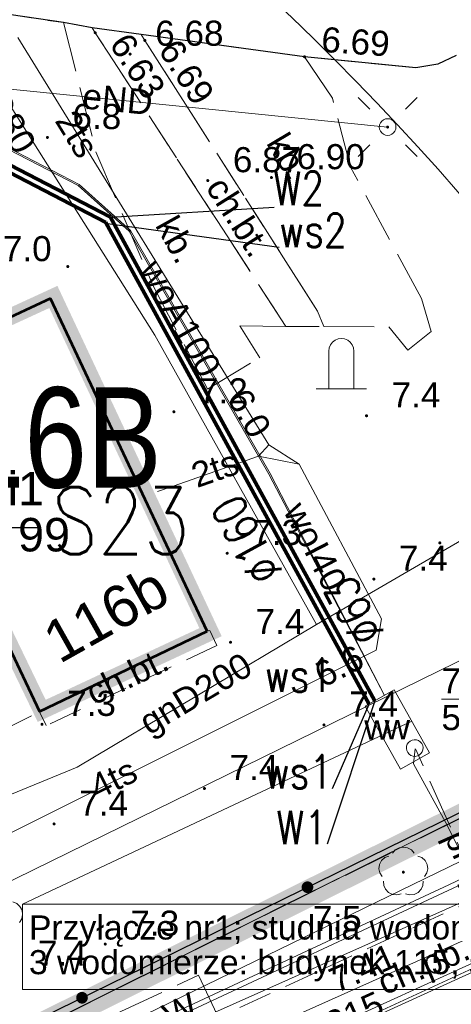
# Model space of a CAD drawing. Extents: x 5474185 to 5474933, y 5916077 to 5916824.
# Tile 193 of 256: x 5474725 to 5474737, y 5916262 to 5916291. Entities that reach past the tile are written whole.
import ezdxf
from ezdxf.enums import TextEntityAlignment as Align

# ---------------------------------------------------------------- set-up
doc = ezdxf.new("R2010")
doc.units = 0
for name, pattern in [('DASHDOT', [1, 0.5, -0.25, 0, -0.25]), ('PRZER1-1', [1, 0.5, -0.5]), ('PRZER2-1', [1.5, 1, -0.5]), ('PRZER3-1', [2, 1.5, -0.5]), ('PRZER3-2', [2.5, 1.5, -1])]:
    doc.linetypes.add(name, pattern=pattern)
for name, color, linetype in [('1-GRAN', 5, 'DASHDOT'), ('I-SCIANA', 12, 'CONTINUOUS'), ('ks_Linie_odn', 2, 'CONTINUOUS'), ('ks_Opis_PZ_1', 2, 'CONTINUOUS'), ('w_Opis_PZ_2', 7, 'CONTINUOUS')]:
    doc.layers.add(name, color=color, linetype=linetype)
for name, color, linetype, lineweight in [('GEPADR_O', 253, 'CONTINUOUS', 18), ('GESBZO', 253, 'CONTINUOUS', 50), ('GESBZO_O', 253, 'CONTINUOUS', 50), ('GESDZI', 253, 'CONTINUOUS', 18), ('GESJOB', 253, 'CONTINUOUS', 35), ('GESUZY', 253, 'CONTINUOUS', 18), ('GSLKOG', 253, 'CONTINUOUS', 35), ('GSLKRW', 253, 'CONTINUOUS', 25), ('GSPOPM', 253, 'CONTINUOUS', 18), ('GSPRDL', 253, 'CONTINUOUS', 18), ('GSPWPN', 253, 'CONTINUOUS', 13), ('GSPWPN_O', 253, 'CONTINUOUS', 13), ('GSPWPS', 253, 'CONTINUOUS', 13), ('GSPWPS_O', 253, 'CONTINUOUS', 13), ('GSSKOA', 253, 'CONTINUOUS', 18), ('GSSKOD', 253, 'CONTINUOUS', 18), ('GSSKOD_O', 253, 'CONTINUOUS', 18), ('GSSOTW', 253, 'CONTINUOUS', 18), ('GSSOTW_O', 253, 'CONTINUOUS', 18), ('GULEPR', 254, 'CONTINUOUS', 18), ('GULEPR_O', 254, 'CONTINUOUS', 18), ('GULGPR', 254, 'CONTINUOUS', 18), ('GULGPR_O', 254, 'CONTINUOUS', 18), ('GULSPR', 254, 'CONTINUOUS', 18), ('GULTPR', 254, 'CONTINUOUS', 18), ('GULTPR_O', 254, 'CONTINUOUS', 18), ('GULWPR', 7, 'CONTINUOUS', 18), ('GULWPR_O', 254, 'CONTINUOUS', 18), ('GUPELA', 254, 'CONTINUOUS', 18), ('GUPISN', 253, 'CONTINUOUS', 18), ('GUPIWZ', 253, 'CONTINUOUS', 18), ('GUPIWZ_O', 253, 'CONTINUOUS', 18), ('GUPPRZ_O', 40, 'CONTINUOUS', 18), ('GUSIKP', 253, 'CONTINUOUS', 18), ('GUSIKP_O', 253, 'CONTINUOUS', 18), ('is  woda szklarnia', 5, 'CONTINUOUS', 18), ('IS HP zasięg', 251, 'CONTINUOUS', 20), ('IS opis', 7, 'CONTINUOUS', 20), ('IS w', 4, 'CONTINUOUS', 60)]:
    doc.layers.add(name, color=color, linetype=linetype, lineweight=lineweight)
doc.styles.add('Arial', font='arial.ttf')
doc.styles.add('GENERATED_STYLE_1', font='arial.ttf')
doc.styles.get("Standard").update_dxf_attribs({"font": 'simplex.shx'})
doc.styles.add('STYLE3', font='arial.ttf', dxfattribs={"width": 0.8})

msp = doc.modelspace()

# ---------------------------------------------------------------- hatches: boundary and pattern name
at = {"layer": 'GSLKOG'}
for points in [[(5474733.165617, 5916265.025725), (5474733.120826, 5916265.034715), (5474733.079889, 5916265.054994), (5474733.045595, 5916265.085176), (5474733.020281, 5916265.123205), (5474733.005672, 5916265.16649), (5474733.002765, 5916265.212082), (5474733.011755, 5916265.256873), (5474733.032034, 5916265.29781), (5474733.062216, 5916265.332104), (5474733.100245, 5916265.357418), (5474733.14353, 5916265.372026), (5474733.189122, 5916265.374934), (5474733.233913, 5916265.365943), (5474733.27485, 5916265.345665), (5474733.309144, 5916265.315483), (5474733.334458, 5916265.277454), (5474733.349066, 5916265.234169), (5474733.351974, 5916265.188577), (5474733.342983, 5916265.143786), (5474733.322705, 5916265.102849), (5474733.292523, 5916265.068555), (5474733.254494, 5916265.043241), (5474733.211209, 5916265.028632)], [(5474733.165617, 5916265.025725), (5474733.120826, 5916265.034715), (5474733.079889, 5916265.054994), (5474733.045595, 5916265.085176), (5474733.020281, 5916265.123205), (5474733.005672, 5916265.16649), (5474733.002765, 5916265.212082), (5474733.011755, 5916265.256873), (5474733.032034, 5916265.29781), (5474733.062216, 5916265.332104), (5474733.100245, 5916265.357418), (5474733.14353, 5916265.372026), (5474733.189122, 5916265.374934), (5474733.233913, 5916265.365943), (5474733.27485, 5916265.345665), (5474733.309144, 5916265.315483), (5474733.334458, 5916265.277454), (5474733.349066, 5916265.234169), (5474733.351974, 5916265.188577), (5474733.342983, 5916265.143786), (5474733.322705, 5916265.102849), (5474733.292523, 5916265.068555), (5474733.254494, 5916265.043241), (5474733.211209, 5916265.028632)], [(5474726.433247, 5916261.720395), (5474726.388457, 5916261.729386), (5474726.34752, 5916261.749664), (5474726.313225, 5916261.779846), (5474726.287911, 5916261.817876), (5474726.273303, 5916261.861161), (5474726.270395, 5916261.906753), (5474726.279386, 5916261.951543), (5474726.299664, 5916261.99248), (5474726.329846, 5916262.026775), (5474726.367876, 5916262.052089), (5474726.411161, 5916262.066697), (5474726.456753, 5916262.069605), (5474726.501543, 5916262.060614), (5474726.54248, 5916262.040336), (5474726.576775, 5916262.010154), (5474726.602089, 5916261.972124), (5474726.616697, 5916261.928839), (5474726.619605, 5916261.883247), (5474726.610614, 5916261.838457), (5474726.590336, 5916261.79752), (5474726.560154, 5916261.763225), (5474726.522124, 5916261.737911), (5474726.478839, 5916261.723303)], [(5474726.433247, 5916261.720395), (5474726.388457, 5916261.729386), (5474726.34752, 5916261.749664), (5474726.313225, 5916261.779846), (5474726.287911, 5916261.817876), (5474726.273303, 5916261.861161), (5474726.270395, 5916261.906753), (5474726.279386, 5916261.951543), (5474726.299664, 5916261.99248), (5474726.329846, 5916262.026775), (5474726.367876, 5916262.052089), (5474726.411161, 5916262.066697), (5474726.456753, 5916262.069605), (5474726.501543, 5916262.060614), (5474726.54248, 5916262.040336), (5474726.576775, 5916262.010154), (5474726.602089, 5916261.972124), (5474726.616697, 5916261.928839), (5474726.619605, 5916261.883247), (5474726.610614, 5916261.838457), (5474726.590336, 5916261.79752), (5474726.560154, 5916261.763225), (5474726.522124, 5916261.737911), (5474726.478839, 5916261.723303)]]:
    msp.add_hatch(color=256, dxfattribs=at).paths.add_polyline_path(points)
at = {"layer": 'GSPRDL'}
msp.add_hatch(color=256, dxfattribs=at).paths.add_polyline_path([(5474736.04, 5916265.605), (5474736.026094, 5916265.607202), (5474736.01355, 5916265.613594), (5474736.003594, 5916265.62355), (5474735.997202, 5916265.636094), (5474735.995, 5916265.65), (5474735.997202, 5916265.663906), (5474736.003594, 5916265.67645), (5474736.01355, 5916265.686406), (5474736.026094, 5916265.692798), (5474736.04, 5916265.695), (5474736.053906, 5916265.692798), (5474736.06645, 5916265.686406), (5474736.076406, 5916265.67645), (5474736.082798, 5916265.663906), (5474736.085, 5916265.65), (5474736.082798, 5916265.636094), (5474736.076406, 5916265.62355), (5474736.06645, 5916265.613594), (5474736.053906, 5916265.607202)])
at = {"layer": 'GSPWPN'}
for points in [[(5474725.41, 5916287.565), (5474725.398353, 5916287.566533), (5474725.3875, 5916287.571029), (5474725.37818, 5916287.57818), (5474725.371029, 5916287.5875), (5474725.366533, 5916287.598353), (5474725.365, 5916287.61), (5474725.366533, 5916287.621647), (5474725.371029, 5916287.6325), (5474725.37818, 5916287.64182), (5474725.3875, 5916287.648971), (5474725.398353, 5916287.653467), (5474725.41, 5916287.655), (5474725.421647, 5916287.653467), (5474725.4325, 5916287.648971), (5474725.44182, 5916287.64182), (5474725.448971, 5916287.6325), (5474725.453467, 5916287.621647), (5474725.455, 5916287.61), (5474725.453467, 5916287.598353), (5474725.448971, 5916287.5875), (5474725.44182, 5916287.57818), (5474725.4325, 5916287.571029), (5474725.421647, 5916287.566533)], [(5474726.02, 5916283.705), (5474726.008353, 5916283.706533), (5474725.9975, 5916283.711029), (5474725.98818, 5916283.71818), (5474725.981029, 5916283.7275), (5474725.976533, 5916283.738353), (5474725.975, 5916283.75), (5474725.976533, 5916283.761647), (5474725.981029, 5916283.7725), (5474725.98818, 5916283.78182), (5474725.9975, 5916283.788971), (5474726.008353, 5916283.793467), (5474726.02, 5916283.795), (5474726.031647, 5916283.793467), (5474726.0425, 5916283.788971), (5474726.05182, 5916283.78182), (5474726.058971, 5916283.7725), (5474726.063467, 5916283.761647), (5474726.065, 5916283.75), (5474726.063467, 5916283.738353), (5474726.058971, 5916283.7275), (5474726.05182, 5916283.71818), (5474726.0425, 5916283.711029), (5474726.031647, 5916283.706533)], [(5474729.19, 5916279.365), (5474729.178353, 5916279.366533), (5474729.1675, 5916279.371029), (5474729.15818, 5916279.37818), (5474729.151029, 5916279.3875), (5474729.146533, 5916279.398353), (5474729.145, 5916279.41), (5474729.146533, 5916279.421647), (5474729.151029, 5916279.4325), (5474729.15818, 5916279.44182), (5474729.1675, 5916279.448971), (5474729.178353, 5916279.453467), (5474729.19, 5916279.455), (5474729.201647, 5916279.453467), (5474729.2125, 5916279.448971), (5474729.22182, 5916279.44182), (5474729.228971, 5916279.4325), (5474729.233467, 5916279.421647), (5474729.235, 5916279.41), (5474729.233467, 5916279.398353), (5474729.228971, 5916279.3875), (5474729.22182, 5916279.37818), (5474729.2125, 5916279.371029), (5474729.201647, 5916279.366533)], [(5474734.94, 5916279.245), (5474734.928353, 5916279.246533), (5474734.9175, 5916279.251029), (5474734.90818, 5916279.25818), (5474734.901029, 5916279.2675), (5474734.896533, 5916279.278353), (5474734.895, 5916279.29), (5474734.896533, 5916279.301647), (5474734.901029, 5916279.3125), (5474734.90818, 5916279.32182), (5474734.9175, 5916279.328971), (5474734.928353, 5916279.333467), (5474734.94, 5916279.335), (5474734.951647, 5916279.333467), (5474734.9625, 5916279.328971), (5474734.97182, 5916279.32182), (5474734.978971, 5916279.3125), (5474734.983467, 5916279.301647), (5474734.985, 5916279.29), (5474734.983467, 5916279.278353), (5474734.978971, 5916279.2675), (5474734.97182, 5916279.25818), (5474734.9625, 5916279.251029), (5474734.951647, 5916279.246533)], [(5474737.13, 5916275.445), (5474737.118353, 5916275.446533), (5474737.1075, 5916275.451029), (5474737.09818, 5916275.45818), (5474737.091029, 5916275.4675), (5474737.086533, 5916275.478353), (5474737.085, 5916275.49), (5474737.086533, 5916275.501647), (5474737.091029, 5916275.5125), (5474737.09818, 5916275.52182), (5474737.1075, 5916275.528971), (5474737.118353, 5916275.533467), (5474737.13, 5916275.535), (5474737.141647, 5916275.533467), (5474737.1525, 5916275.528971), (5474737.16182, 5916275.52182), (5474737.168971, 5916275.5125), (5474737.173467, 5916275.501647), (5474737.175, 5916275.49), (5474737.173467, 5916275.478353), (5474737.168971, 5916275.4675), (5474737.16182, 5916275.45818), (5474737.1525, 5916275.451029), (5474737.141647, 5916275.446533)], [(5474730.78, 5916275.135), (5474730.768353, 5916275.136533), (5474730.7575, 5916275.141029), (5474730.74818, 5916275.14818), (5474730.741029, 5916275.1575), (5474730.736533, 5916275.168353), (5474730.735, 5916275.18), (5474730.736533, 5916275.191647), (5474730.741029, 5916275.2025), (5474730.74818, 5916275.21182), (5474730.7575, 5916275.218971), (5474730.768353, 5916275.223467), (5474730.78, 5916275.225), (5474730.791647, 5916275.223467), (5474730.8025, 5916275.218971), (5474730.81182, 5916275.21182), (5474730.818971, 5916275.2025), (5474730.823467, 5916275.191647), (5474730.825, 5916275.18), (5474730.823467, 5916275.168353), (5474730.818971, 5916275.1575), (5474730.81182, 5916275.14818), (5474730.8025, 5916275.141029), (5474730.791647, 5916275.136533)], [(5474735.16, 5916274.365), (5474735.148353, 5916274.366533), (5474735.1375, 5916274.371029), (5474735.12818, 5916274.37818), (5474735.121029, 5916274.3875), (5474735.116533, 5916274.398353), (5474735.115, 5916274.41), (5474735.116533, 5916274.421647), (5474735.121029, 5916274.4325), (5474735.12818, 5916274.44182), (5474735.1375, 5916274.448971), (5474735.148353, 5916274.453467), (5474735.16, 5916274.455), (5474735.171647, 5916274.453467), (5474735.1825, 5916274.448971), (5474735.19182, 5916274.44182), (5474735.198971, 5916274.4325), (5474735.203467, 5916274.421647), (5474735.205, 5916274.41), (5474735.203467, 5916274.398353), (5474735.198971, 5916274.3875), (5474735.19182, 5916274.37818), (5474735.1825, 5916274.371029), (5474735.171647, 5916274.366533)], [(5474730.88, 5916272.475), (5474730.868353, 5916272.476533), (5474730.8575, 5916272.481029), (5474730.84818, 5916272.48818), (5474730.841029, 5916272.4975), (5474730.836533, 5916272.508353), (5474730.835, 5916272.52), (5474730.836533, 5916272.531647), (5474730.841029, 5916272.5425), (5474730.84818, 5916272.55182), (5474730.8575, 5916272.558971), (5474730.868353, 5916272.563467), (5474730.88, 5916272.565), (5474730.891647, 5916272.563467), (5474730.9025, 5916272.558971), (5474730.91182, 5916272.55182), (5474730.918971, 5916272.5425), (5474730.923467, 5916272.531647), (5474730.925, 5916272.52), (5474730.923467, 5916272.508353), (5474730.918971, 5916272.4975), (5474730.91182, 5916272.48818), (5474730.9025, 5916272.481029), (5474730.891647, 5916272.476533)], [(5474725.25, 5916270.025), (5474725.238353, 5916270.026533), (5474725.2275, 5916270.031029), (5474725.21818, 5916270.03818), (5474725.211029, 5916270.0475), (5474725.206533, 5916270.058353), (5474725.205, 5916270.07), (5474725.206533, 5916270.081647), (5474725.211029, 5916270.0925), (5474725.21818, 5916270.10182), (5474725.2275, 5916270.108971), (5474725.238353, 5916270.113467), (5474725.25, 5916270.115), (5474725.261647, 5916270.113467), (5474725.2725, 5916270.108971), (5474725.28182, 5916270.10182), (5474725.288971, 5916270.0925), (5474725.293467, 5916270.081647), (5474725.295, 5916270.07), (5474725.293467, 5916270.058353), (5474725.288971, 5916270.0475), (5474725.28182, 5916270.03818), (5474725.2725, 5916270.031029), (5474725.261647, 5916270.026533)], [(5474733.67, 5916270.005), (5474733.658353, 5916270.006533), (5474733.6475, 5916270.011029), (5474733.63818, 5916270.01818), (5474733.631029, 5916270.0275), (5474733.626533, 5916270.038353), (5474733.625, 5916270.05), (5474733.626533, 5916270.061647), (5474733.631029, 5916270.0725), (5474733.63818, 5916270.08182), (5474733.6475, 5916270.088971), (5474733.658353, 5916270.093467), (5474733.67, 5916270.095), (5474733.681647, 5916270.093467), (5474733.6925, 5916270.088971), (5474733.70182, 5916270.08182), (5474733.708971, 5916270.0725), (5474733.713467, 5916270.061647), (5474733.715, 5916270.05), (5474733.713467, 5916270.038353), (5474733.708971, 5916270.0275), (5474733.70182, 5916270.01818), (5474733.6925, 5916270.011029), (5474733.681647, 5916270.006533)], [(5474730.1, 5916268.105), (5474730.088353, 5916268.106533), (5474730.0775, 5916268.111029), (5474730.06818, 5916268.11818), (5474730.061029, 5916268.1275), (5474730.056533, 5916268.138353), (5474730.055, 5916268.15), (5474730.056533, 5916268.161647), (5474730.061029, 5916268.1725), (5474730.06818, 5916268.18182), (5474730.0775, 5916268.188971), (5474730.088353, 5916268.193467), (5474730.1, 5916268.195), (5474730.111647, 5916268.193467), (5474730.1225, 5916268.188971), (5474730.13182, 5916268.18182), (5474730.138971, 5916268.1725), (5474730.143467, 5916268.161647), (5474730.145, 5916268.15), (5474730.143467, 5916268.138353), (5474730.138971, 5916268.1275), (5474730.13182, 5916268.11818), (5474730.1225, 5916268.111029), (5474730.111647, 5916268.106533)], [(5474725.61, 5916267.045), (5474725.598353, 5916267.046533), (5474725.5875, 5916267.051029), (5474725.57818, 5916267.05818), (5474725.571029, 5916267.0675), (5474725.566533, 5916267.078353), (5474725.565, 5916267.09), (5474725.566533, 5916267.101647), (5474725.571029, 5916267.1125), (5474725.57818, 5916267.12182), (5474725.5875, 5916267.128971), (5474725.598353, 5916267.133467), (5474725.61, 5916267.135), (5474725.621647, 5916267.133467), (5474725.6325, 5916267.128971), (5474725.64182, 5916267.12182), (5474725.648971, 5916267.1125), (5474725.653467, 5916267.101647), (5474725.655, 5916267.09), (5474725.653467, 5916267.078353), (5474725.648971, 5916267.0675), (5474725.64182, 5916267.05818), (5474725.6325, 5916267.051029), (5474725.621647, 5916267.046533)], [(5474732.59, 5916263.595), (5474732.578353, 5916263.596533), (5474732.5675, 5916263.601029), (5474732.55818, 5916263.60818), (5474732.551029, 5916263.6175), (5474732.546533, 5916263.628353), (5474732.545, 5916263.64), (5474732.546533, 5916263.651647), (5474732.551029, 5916263.6625), (5474732.55818, 5916263.67182), (5474732.5675, 5916263.678971), (5474732.578353, 5916263.683467), (5474732.59, 5916263.685), (5474732.601647, 5916263.683467), (5474732.6125, 5916263.678971), (5474732.62182, 5916263.67182), (5474732.628971, 5916263.6625), (5474732.633467, 5916263.651647), (5474732.635, 5916263.64), (5474732.633467, 5916263.628353), (5474732.628971, 5916263.6175), (5474732.62182, 5916263.60818), (5474732.6125, 5916263.601029), (5474732.601647, 5916263.596533)], [(5474727.14, 5916263.455), (5474727.128353, 5916263.456533), (5474727.1175, 5916263.461029), (5474727.10818, 5916263.46818), (5474727.101029, 5916263.4775), (5474727.096533, 5916263.488353), (5474727.095, 5916263.5), (5474727.096533, 5916263.511647), (5474727.101029, 5916263.5225), (5474727.10818, 5916263.53182), (5474727.1175, 5916263.538971), (5474727.128353, 5916263.543467), (5474727.14, 5916263.545), (5474727.151647, 5916263.543467), (5474727.1625, 5916263.538971), (5474727.17182, 5916263.53182), (5474727.178971, 5916263.5225), (5474727.183467, 5916263.511647), (5474727.185, 5916263.5), (5474727.183467, 5916263.488353), (5474727.178971, 5916263.4775), (5474727.17182, 5916263.46818), (5474727.1625, 5916263.461029), (5474727.151647, 5916263.456533)]]:
    msp.add_hatch(color=256, dxfattribs=at).paths.add_polyline_path(points)
at = {"layer": 'GSPWPS'}
for points in [[(5474726.84, 5916290.695), (5474726.828353, 5916290.696533), (5474726.8175, 5916290.701029), (5474726.80818, 5916290.70818), (5474726.801029, 5916290.7175), (5474726.796533, 5916290.728353), (5474726.795, 5916290.74), (5474726.796533, 5916290.751647), (5474726.801029, 5916290.7625), (5474726.80818, 5916290.77182), (5474726.8175, 5916290.778971), (5474726.828353, 5916290.783467), (5474726.84, 5916290.785), (5474726.851647, 5916290.783467), (5474726.8625, 5916290.778971), (5474726.87182, 5916290.77182), (5474726.878971, 5916290.7625), (5474726.883467, 5916290.751647), (5474726.885, 5916290.74), (5474726.883467, 5916290.728353), (5474726.878971, 5916290.7175), (5474726.87182, 5916290.70818), (5474726.8625, 5916290.701029), (5474726.851647, 5916290.696533)], [(5474728.32, 5916290.465), (5474728.308353, 5916290.466533), (5474728.2975, 5916290.471029), (5474728.28818, 5916290.47818), (5474728.281029, 5916290.4875), (5474728.276533, 5916290.498353), (5474728.275, 5916290.51), (5474728.276533, 5916290.521647), (5474728.281029, 5916290.5325), (5474728.28818, 5916290.54182), (5474728.2975, 5916290.548971), (5474728.308353, 5916290.553467), (5474728.32, 5916290.555), (5474728.331647, 5916290.553467), (5474728.3425, 5916290.548971), (5474728.35182, 5916290.54182), (5474728.358971, 5916290.5325), (5474728.363467, 5916290.521647), (5474728.365, 5916290.51), (5474728.363467, 5916290.498353), (5474728.358971, 5916290.4875), (5474728.35182, 5916290.47818), (5474728.3425, 5916290.471029), (5474728.331647, 5916290.466533)], [(5474727.88, 5916290.055), (5474727.868353, 5916290.056533), (5474727.8575, 5916290.061029), (5474727.84818, 5916290.06818), (5474727.841029, 5916290.0775), (5474727.836533, 5916290.088353), (5474727.835, 5916290.1), (5474727.836533, 5916290.111647), (5474727.841029, 5916290.1225), (5474727.84818, 5916290.13182), (5474727.8575, 5916290.138971), (5474727.868353, 5916290.143467), (5474727.88, 5916290.145), (5474727.891647, 5916290.143467), (5474727.9025, 5916290.138971), (5474727.91182, 5916290.13182), (5474727.918971, 5916290.1225), (5474727.923467, 5916290.111647), (5474727.925, 5916290.1), (5474727.923467, 5916290.088353), (5474727.918971, 5916290.0775), (5474727.91182, 5916290.06818), (5474727.9025, 5916290.061029), (5474727.891647, 5916290.056533)], [(5474733.09, 5916289.975), (5474733.078353, 5916289.976533), (5474733.0675, 5916289.981029), (5474733.05818, 5916289.98818), (5474733.051029, 5916289.9975), (5474733.046533, 5916290.008353), (5474733.045, 5916290.02), (5474733.046533, 5916290.031647), (5474733.051029, 5916290.0425), (5474733.05818, 5916290.05182), (5474733.0675, 5916290.058971), (5474733.078353, 5916290.063467), (5474733.09, 5916290.065), (5474733.101647, 5916290.063467), (5474733.1125, 5916290.058971), (5474733.12182, 5916290.05182), (5474733.128971, 5916290.0425), (5474733.133467, 5916290.031647), (5474733.135, 5916290.02), (5474733.133467, 5916290.008353), (5474733.128971, 5916289.9975), (5474733.12182, 5916289.98818), (5474733.1125, 5916289.981029), (5474733.101647, 5916289.976533)], [(5474730.2, 5916286.275), (5474730.188353, 5916286.276533), (5474730.1775, 5916286.281029), (5474730.16818, 5916286.28818), (5474730.161029, 5916286.2975), (5474730.156533, 5916286.308353), (5474730.155, 5916286.32), (5474730.156533, 5916286.331647), (5474730.161029, 5916286.3425), (5474730.16818, 5916286.35182), (5474730.1775, 5916286.358971), (5474730.188353, 5916286.363467), (5474730.2, 5916286.365), (5474730.211647, 5916286.363467), (5474730.2225, 5916286.358971), (5474730.23182, 5916286.35182), (5474730.238971, 5916286.3425), (5474730.243467, 5916286.331647), (5474730.245, 5916286.32), (5474730.243467, 5916286.308353), (5474730.238971, 5916286.2975), (5474730.23182, 5916286.28818), (5474730.2225, 5916286.281029), (5474730.211647, 5916286.276533)], [(5474732.1, 5916286.365), (5474732.088353, 5916286.366533), (5474732.0775, 5916286.371029), (5474732.06818, 5916286.37818), (5474732.061029, 5916286.3875), (5474732.056533, 5916286.398353), (5474732.055, 5916286.41), (5474732.056533, 5916286.421647), (5474732.061029, 5916286.4325), (5474732.06818, 5916286.44182), (5474732.0775, 5916286.448971), (5474732.088353, 5916286.453467), (5474732.1, 5916286.455), (5474732.111647, 5916286.453467), (5474732.1225, 5916286.448971), (5474732.13182, 5916286.44182), (5474732.138971, 5916286.4325), (5474732.143467, 5916286.421647), (5474732.145, 5916286.41), (5474732.143467, 5916286.398353), (5474732.138971, 5916286.3875), (5474732.13182, 5916286.37818), (5474732.1225, 5916286.371029), (5474732.111647, 5916286.366533)], [(5474733.43, 5916262.605), (5474733.418353, 5916262.606533), (5474733.4075, 5916262.611029), (5474733.39818, 5916262.61818), (5474733.391029, 5916262.6275), (5474733.386533, 5916262.638353), (5474733.385, 5916262.65), (5474733.386533, 5916262.661647), (5474733.391029, 5916262.6725), (5474733.39818, 5916262.68182), (5474733.4075, 5916262.688971), (5474733.418353, 5916262.693467), (5474733.43, 5916262.695), (5474733.441647, 5916262.693467), (5474733.4525, 5916262.688971), (5474733.46182, 5916262.68182), (5474733.468971, 5916262.6725), (5474733.473467, 5916262.661647), (5474733.475, 5916262.65), (5474733.473467, 5916262.638353), (5474733.468971, 5916262.6275), (5474733.46182, 5916262.61818), (5474733.4525, 5916262.611029), (5474733.441647, 5916262.606533)]]:
    msp.add_hatch(color=256, dxfattribs=at).paths.add_polyline_path(points)
at = {"layer": 'GUPELA', "extrusion": (0, 0, -1)}
msp.add_hatch(color=256, dxfattribs=at).paths.add_polyline_path([(-5474735.572013, 5916287.875045), (-5474735.583788, 5916287.877164), (-5474735.594849, 5916287.882483), (-5474735.603417, 5916287.889862), (-5474735.610557, 5916287.900503), (-5474735.614323, 5916287.912223), (-5474735.614986, 5916287.921113), (-5474735.613117, 5916287.932881), (-5474735.608133, 5916287.943893), (-5474735.600065, 5916287.953482), (-5474735.591281, 5916287.95965), (-5474735.581881, 5916287.963403), (-5474735.568913, 5916287.964987), (-5474735.556551, 5916287.962943), (-5474735.545521, 5916287.95776), (-5474735.535236, 5916287.948574), (-5474735.528715, 5916287.937903), (-5474735.525468, 5916287.926476), (-5474735.52539, 5916287.914091), (-5474735.52813, 5916287.90351), (-5474735.533133, 5916287.894196), (-5474735.540459, 5916287.886054), (-5474735.549534, 5916287.879923), (-5474735.56018, 5916287.876084)])

# ---------------------------------------------------------------- linework, layer by layer
at = {"layer": '1-GRAN', "ltscale": 5, "const_width": 0.8, "elevation": 10.08}
msp.add_lwpolyline([(5474751.83, 5916275.64), (5474751.14, 5916273.94), (5474644.79, 5916221), (5474615.29, 5916258.3), (5474592.4, 5916287.8), (5474563.35, 5916264.64), (5474560.03, 5916268.81), (5474550.58, 5916262.91), (5474454.86, 5916375.82)], dxfattribs=at)
at = {"layer": 'GESBZO', "linetype": 'Continuous', "lineweight": 53}
for p, q in [((5474725.5, 5916282.8, 10.18), (5474720.44, 5916280.43, 10.18)), ((5474730.18, 5916272.85, 10.18), (5474725.5, 5916282.8, 10.18)), ((5474720.44, 5916280.43, 10.18), (5474725.18, 5916270.45, 10.18)), ((5474725.18, 5916270.45, 10.18), (5474730.18, 5916272.85, 10.18))]:
    msp.add_line(p, q, dxfattribs=at)
at = {"layer": 'GESDZI', "linetype": 'Continuous', "lineweight": 13}
for p, q in [((5474751.14, 5916273.94, 10.22), (5474644.79, 5916221, 10.22)), ((5474644.79, 5916221, 10.22), (5474751.14, 5916273.94, 10.22))]:
    msp.add_line(p, q, dxfattribs=at)
at = {"layer": 'GESJOB', "linetype": 'PRZER3-2', "lineweight": 30}
msp.add_line((5474644.79, 5916221, 10.22), (5474751.14, 5916273.94, 10.22), dxfattribs=at)
msp.add_line((5474644.79, 5916221, 10.22), (5474751.14, 5916273.94, 10.22), dxfattribs=at)
at = {"layer": 'GESUZY', "linetype": 'PRZER1-1', "lineweight": 13}
for p, q in [((5474644.79, 5916221, 10.08), (5474751.14, 5916273.94, 10.08)), ((5474751.14, 5916273.94, 10.08), (5474644.79, 5916221, 10.08))]:
    msp.add_line(p, q, dxfattribs=at)
at = {"layer": 'GSLKOG', "linetype": 'Continuous', "lineweight": 30}
msp.add_line((5474751.06, 5916273.98, 10.18), (5474701.83, 5916249.81, 10.18), dxfattribs=at)
at = {"layer": 'GSLKRW', "linetype": 'Continuous', "lineweight": 30}
for p, q in [((5474725.89, 5916291.04, 10.18), (5474719.49, 5916291.99, 10.18)), ((5474726.75, 5916290.89, 10.18), (5474725.89, 5916291.04, 10.18)), ((5474728.21, 5916290.69, 10.18), (5474726.75, 5916290.89, 10.18)), ((5474733.09, 5916290.02, 10.18), (5474728.21, 5916290.69, 10.18)), ((5474736.41, 5916289.69, 10.18), (5474733.09, 5916290.02, 10.18)), ((5474737.07, 5916289.8, 10.18), (5474736.41, 5916289.69, 10.18)), ((5474737.62, 5916290.06, 10.18), (5474737.07, 5916289.8, 10.18))]:
    msp.add_line(p, q, dxfattribs=at)
at = {"layer": 'GSPOPM', "elevation": 10.2, "flags": 128}
for points in [[(5474734.565, 5916280.1), (5474734.565, 5916281.225), (5474734.552222, 5916281.322057), (5474734.51476, 5916281.4125), (5474734.455165, 5916281.490165), (5474734.3775, 5916281.54976), (5474734.287057, 5916281.587222), (5474734.19, 5916281.6), (5474734.092943, 5916281.587222), (5474734.0025, 5916281.54976), (5474733.924835, 5916281.490165), (5474733.86524, 5916281.4125), (5474733.827778, 5916281.322057), (5474733.815, 5916281.225)], [(5474733.815, 5916280.1), (5474733.815, 5916281.225)], [(5474734.94, 5916280.1), (5474733.44, 5916280.1)]]:
    msp.add_lwpolyline(points, dxfattribs=at)
at = {"layer": 'GSPRDL', "elevation": 10.12, "flags": 128}
for points in [[(5474735.715723, 5916266.213333), (5474735.799447, 5916266.312679), (5474735.912044, 5916266.377494), (5474736.04, 5916266.4), (5474736.167956, 5916266.377494), (5474736.280553, 5916266.312679), (5474736.364277, 5916266.213333)], [(5474735.404031, 5916265.515674), (5474735.33542, 5916265.625999), (5474735.308571, 5916265.753115), (5474735.326708, 5916265.881763), (5474735.387652, 5916265.996501), (5474735.48409, 5916266.083559), (5474735.604445, 5916266.132485)], [(5474736.475555, 5916266.132485), (5474736.59591, 5916266.083559), (5474736.692348, 5916265.996501), (5474736.753292, 5916265.881763), (5474736.771429, 5916265.753115), (5474736.74458, 5916265.625999), (5474736.675969, 5916265.515674)], [(5474735.971227, 5916265.003649), (5474735.845099, 5916264.972488), (5474735.715908, 5916264.986234), (5474735.599161, 5916265.043237), (5474735.508871, 5916265.136655), (5474735.455875, 5916265.255275), (5474735.446535, 5916265.384859)], [(5474736.633465, 5916265.384859), (5474736.624125, 5916265.255275), (5474736.571129, 5916265.136655), (5474736.480839, 5916265.043237), (5474736.364092, 5916264.986234), (5474736.234901, 5916264.972488), (5474736.108773, 5916265.003649)], [(5474724.375555, 5916264.762485), (5474724.49591, 5916264.713559), (5474724.592348, 5916264.626501), (5474724.653292, 5916264.511763), (5474724.671429, 5916264.383115), (5474724.64458, 5916264.255999), (5474724.575969, 5916264.145674)]]:
    msp.add_lwpolyline(points, dxfattribs=at)
at = {"layer": 'GSSKOA', "linetype": 'PRZER3-1', "lineweight": 13}
for p, q in [((5474719.49, 5916291.99, 10.18), (5474725.89, 5916291.04, 10.18)), ((5474725.89, 5916291.04, 10.18), (5474726.75, 5916290.89, 10.18)), ((5474726.75, 5916290.89, 10.18), (5474728.21, 5916290.69, 10.18)), ((5474728.21, 5916290.69, 10.18), (5474733.09, 5916290.02, 10.18)), ((5474733.09, 5916290.02, 10.18), (5474736.41, 5916289.69, 10.18)), ((5474736.41, 5916289.69, 10.18), (5474737.07, 5916289.8, 10.18)), ((5474737.07, 5916289.8, 10.18), (5474737.62, 5916290.06, 10.18))]:
    msp.add_line(p, q, dxfattribs=at)
at = {"layer": 'GSSKOD', "linetype": 'PRZER2-1', "lineweight": 13}
for p, q in [((5474726.75, 5916290.89, 10.18), (5474726.84, 5916290.74, 10.18)), ((5474728.21, 5916290.69, 10.18), (5474726.75, 5916290.89, 10.18)), ((5474726.84, 5916290.74, 10.18), (5474732.53, 5916281.96, 10.18)), ((5474728.32, 5916290.51, 10.18), (5474728.21, 5916290.69, 10.18)), ((5474733.48, 5916282.42, 10.18), (5474728.32, 5916290.51, 10.18)), ((5474733.67, 5916281.96, 10.18), (5474733.48, 5916282.42, 10.18)), ((5474732.53, 5916281.96, 10.18), (5474733.67, 5916281.96, 10.18)), ((5474725.18, 5916270.45, 10.18), (5474720.55, 5916280.2, 10.18)), ((5474725.18, 5916270.44, 10.18), (5474730.18, 5916272.85, 10.18)), ((5474730.18, 5916272.85, 10.18), (5474730.26, 5916272.87, 10.18)), ((5474730.26, 5916272.87, 10.18), (5474730.47, 5916272.42, 10.18)), ((5474730.47, 5916272.42, 10.18), (5474725.37, 5916270.03, 10.18)), ((5474722.7, 5916269.2, 10.18), (5474725.18, 5916270.45, 10.18)), ((5474725.37, 5916270.03, 10.18), (5474725.18, 5916270.44, 10.18)), ((5474749.49, 5916270.05, 10.18), (5474733.43, 5916262.65, 10.18)), ((5474733.43, 5916262.65, 10.18), (5474720.83, 5916256.86, 10.18))]:
    msp.add_line(p, q, dxfattribs=at)
at = {"layer": 'GSSOTW', "linetype": 'PRZER3-1', "lineweight": 13}
for p, q in [((5474726.75, 5916290.89, 10.18), (5474725.89, 5916291.04, 10.18)), ((5474725.89, 5916291.04, 10.18), (5474726.86, 5916287.18, 10.18)), ((5474726.84, 5916290.74, 10.18), (5474726.75, 5916290.89, 10.18)), ((5474732.53, 5916281.96, 10.18), (5474726.84, 5916290.74, 10.18)), ((5474728.21, 5916290.69, 10.18), (5474728.32, 5916290.51, 10.18)), ((5474733.09, 5916290.02, 10.18), (5474728.21, 5916290.69, 10.18)), ((5474728.32, 5916290.51, 10.18), (5474733.48, 5916282.42, 10.18)), ((5474733.92, 5916288.78, 10.18), (5474733.09, 5916290.02, 10.18)), ((5474734.46, 5916286.72, 10.18), (5474733.92, 5916288.78, 10.18)), ((5474726.86, 5916287.18, 10.18), (5474728.56, 5916283.19, 10.18)), ((5474736.58, 5916282.8, 10.18), (5474734.46, 5916286.72, 10.18)), ((5474728.56, 5916283.19, 10.18), (5474730.19, 5916280.09, 10.18)), ((5474736.87, 5916281.81, 10.18), (5474736.58, 5916282.8, 10.18)), ((5474733.48, 5916282.42, 10.18), (5474733.67, 5916281.96, 10.18)), ((5474731.75, 5916281.02, 10.18), (5474731.16, 5916281.98, 10.18)), ((5474731.16, 5916281.98, 10.18), (5474732.53, 5916281.96, 10.18)), ((5474733.67, 5916281.96, 10.18), (5474735.61, 5916281.95, 10.18)), ((5474735.61, 5916281.95, 10.18), (5474736.17, 5916281.25, 10.18)), ((5474736.17, 5916281.25, 10.18), (5474736.87, 5916281.81, 10.18)), ((5474730.19, 5916280.09, 10.18), (5474731.75, 5916281.02, 10.18))]:
    msp.add_line(p, q, dxfattribs=at)
at = {"layer": 'GULEPR', "linetype": 'Continuous', "lineweight": 13}
for p, q in [((5474796.45, 5916290.89, 10.14), (5474701.21, 5916248.45, 10.14)), ((5474709.32, 5916251.99, 10.14), (5474747.52, 5916269.85, 10.14))]:
    msp.add_line(p, q, dxfattribs=at)
at = {"layer": 'GULEPR', "linetype": 'Continuous', "lineweight": 18, "elevation": 10.14, "flags": 128}
for points in [[(5474735.57, 5916287.92), (5474717.77, 5916289.71)], [(5474750.5, 5916268.32), (5474712.95, 5916251.18)]]:
    msp.add_lwpolyline(points, dxfattribs=at)
at = {"layer": 'GULGPR', "linetype": 'Continuous', "lineweight": 13}
for p, q in [((5474724.21, 5916288.7, 10.14), (5474728.62, 5916281.7, 10.14)), ((5474728.62, 5916281.7, 10.14), (5474733.45, 5916273.05, 10.14)), ((5474733.45, 5916273.05, 10.14), (5474726.3, 5916268.79, 10.14)), ((5474715.16, 5916252.49, 10.14), (5474753.06, 5916269.74, 10.14)), ((5474726.3, 5916268.79, 10.14), (5474720.1, 5916266.26, 10.14)), ((5474722.29, 5916255.48, 10.14), (5474741.12, 5916264.16, 10.14))]:
    msp.add_line(p, q, dxfattribs=at)
at = {"layer": 'GULGPR', "linetype": 'Continuous', "lineweight": 18, "elevation": 10.14, "flags": 128}
msp.add_lwpolyline([(5474753.93, 5916284.98), (5474733.45, 5916273.05)], dxfattribs=at)
at = {"layer": 'GULSPR', "linetype": 'Continuous', "lineweight": 13}
msp.add_line((5474746.48, 5916267.48, 10.14), (5474705.74, 5916249.25, 10.14), dxfattribs=at)
at = {"layer": 'GULTPR', "linetype": 'Continuous', "lineweight": 13}
for p, q in [((5474732.02, 5916278.42, 10.14), (5474724.53, 5916290.6, 10.14)), ((5474732.93, 5916277.84, 10.14), (5474732.02, 5916278.42, 10.14)), ((5474731.71, 5916278.08, 10.14), (5474729.17, 5916277.19, 10.14)), ((5474732.93, 5916277.84, 10.14), (5474731.71, 5916278.08, 10.14)), ((5474735.39, 5916273.22, 10.14), (5474732.93, 5916277.84, 10.14)), ((5474729.17, 5916277.19, 10.14), (5474728.7, 5916277.03, 10.14)), ((5474735.23, 5916272.28, 10.14), (5474735.39, 5916273.22, 10.14)), ((5474737.4, 5916265.27, 10.14), (5474753.08, 5916272.8, 10.14)), ((5474719.6, 5916264.47, 10.14), (5474735.23, 5916272.28, 10.14)), ((5474739.8, 5916266.98, 10.14), (5474713.48, 5916254.17, 10.14)), ((5474713.15, 5916253.98, 10.14), (5474737.4, 5916265.27, 10.14))]:
    msp.add_line(p, q, dxfattribs=at)
at = {"layer": 'GULTPR', "linetype": 'PRZER3-1', "lineweight": 13}
for p, q in [((5474722.04, 5916258.87, 10.14), (5474729.92, 5916262.57, 10.14)), ((5474729.92, 5916262.57, 10.14), (5474736.36, 5916248.89, 10.14))]:
    msp.add_line(p, q, dxfattribs=at)
at = {"layer": 'GULTPR', "linetype": 'Continuous', "lineweight": 18, "elevation": 10.14, "flags": 128}
msp.add_lwpolyline([(5474732.02, 5916278.42), (5474731.71, 5916278.08)], dxfattribs=at)
at = {"layer": 'GULWPR', "linetype": 'Continuous', "lineweight": 13}
for p, q in [((5474716.53, 5916291.3, 10.14), (5474726.36, 5916286.2, 10.14)), ((5474726.33, 5916286.17, 10.14), (5474716.5, 5916291.25, 10.14)), ((5474727.85, 5916284.81, 10.14), (5474726.33, 5916286.17, 10.14)), ((5474726.36, 5916286.2, 10.14), (5474727.89, 5916284.83, 10.14)), ((5474732.02, 5916277.55, 10.14), (5474727.85, 5916284.81, 10.14)), ((5474727.89, 5916284.83, 10.14), (5474732.06, 5916277.56, 10.14)), ((5474735.48, 5916270.93, 10.14), (5474732.02, 5916277.55, 10.14)), ((5474732.06, 5916277.56, 10.14), (5474735.48, 5916270.93, 10.14)), ((5474745.91, 5916275.99, 10.14), (5474719.22, 5916262.88, 10.14)), ((5474736.34, 5916268.89, 10.14), (5474736.39, 5916269.34, 10.14)), ((5474737.35, 5916267.05, 10.14), (5474736.34, 5916268.89, 10.14))]:
    msp.add_line(p, q, dxfattribs=at)
at = {"layer": 'GULWPR', "linetype": 'PRZER3-1', "lineweight": 18, "elevation": 10.14}
msp.add_lwpolyline([(5474739.89, 5916261.52), (5474736.4, 5916269.34)], dxfattribs=at)
at = {"layer": 'GULWPR', "linetype": 'Continuous', "lineweight": 18, "elevation": 10.14, "flags": 128}
msp.add_lwpolyline([(5474742.92, 5916255.85), (5474737.35, 5916267.05)], dxfattribs=at)
at = {"layer": 'GUPELA', "elevation": 10.15, "flags": 128}
for points in [[(5474734.686117, 5916288.803883), (5474735.03967, 5916288.45033)], [(5474736.453883, 5916288.803883), (5474736.10033, 5916288.45033)], [(5474734.686117, 5916287.036117), (5474735.03967, 5916287.38967)], [(5474736.453883, 5916287.036117), (5474736.10033, 5916287.38967)]]:
    msp.add_lwpolyline(points, dxfattribs=at)
at = {"layer": 'GUPELA', "elevation": 10.16, "flags": 128}
msp.add_lwpolyline([(5474735.57, 5916288.17), (5474735.634705, 5916288.161481), (5474735.695, 5916288.136506), (5474735.746777, 5916288.096777), (5474735.786506, 5916288.045), (5474735.811481, 5916287.984705), (5474735.82, 5916287.92), (5474735.811481, 5916287.855295), (5474735.786506, 5916287.795), (5474735.746777, 5916287.743223), (5474735.695, 5916287.703494), (5474735.634705, 5916287.678519), (5474735.57, 5916287.67), (5474735.505295, 5916287.678519), (5474735.445, 5916287.703494), (5474735.393223, 5916287.743223), (5474735.353494, 5916287.795), (5474735.328519, 5916287.855295), (5474735.32, 5916287.92), (5474735.328519, 5916287.984705), (5474735.353494, 5916288.045), (5474735.393223, 5916288.096777), (5474735.445, 5916288.136506), (5474735.505295, 5916288.161481), (5474735.57, 5916288.17)], close=True, dxfattribs=at)
at = {"layer": 'GUPISN', "elevation": 10.16, "flags": 128}
msp.add_lwpolyline([(5474735.57, 5916288.17), (5474735.634705, 5916288.161481), (5474735.695, 5916288.136506), (5474735.746777, 5916288.096777), (5474735.786506, 5916288.045), (5474735.811481, 5916287.984705), (5474735.82, 5916287.92), (5474735.811481, 5916287.855295), (5474735.786506, 5916287.795), (5474735.746777, 5916287.743223), (5474735.695, 5916287.703494), (5474735.634705, 5916287.678519), (5474735.57, 5916287.67), (5474735.505295, 5916287.678519), (5474735.445, 5916287.703494), (5474735.393223, 5916287.743223), (5474735.353494, 5916287.795), (5474735.328519, 5916287.855295), (5474735.32, 5916287.92), (5474735.328519, 5916287.984705), (5474735.353494, 5916288.045), (5474735.393223, 5916288.096777), (5474735.445, 5916288.136506), (5474735.505295, 5916288.161481), (5474735.57, 5916288.17)], close=True, dxfattribs=at)
at = {"layer": 'GUPIWZ', "elevation": 10.18, "flags": 128}
msp.add_lwpolyline([(5474736.301793, 5916269.597452), (5474736.365915, 5916269.609603), (5474736.430997, 5916269.604743), (5474736.492603, 5916269.583205), (5474736.546536, 5916269.546456), (5474736.589119, 5916269.497), (5474736.617452, 5916269.438207), (5474736.629603, 5916269.374085), (5474736.624743, 5916269.309003), (5474736.603205, 5916269.247397), (5474736.566456, 5916269.193464), (5474736.517, 5916269.150881), (5474736.458207, 5916269.122548), (5474736.394085, 5916269.110397), (5474736.329003, 5916269.115257), (5474736.267397, 5916269.136795), (5474736.213464, 5916269.173544), (5474736.170881, 5916269.223), (5474736.142548, 5916269.281793), (5474736.130397, 5916269.345915), (5474736.135257, 5916269.410997), (5474736.156795, 5916269.472603), (5474736.193544, 5916269.526536), (5474736.243, 5916269.569119), (5474736.301793, 5916269.597452)], close=True, dxfattribs=at)
at = {"layer": 'GUPPRZ_O', "linetype": 'Continuous', "lineweight": 13, "elevation": 10.8, "flags": 128}
msp.add_lwpolyline([(5474737.178071, 5916270.818499), (5474739.138071, 5916270.818498)], dxfattribs=at)
at = {"layer": 'GUSIKP', "linetype": 'Continuous', "lineweight": 13}
for p, q in [((5474734.9, 5916270.61, 10.14), (5474735.77, 5916271.1, 10.14)), ((5474735.77, 5916271.1, 10.14), (5474736.82, 5916269.22, 10.14)), ((5474735.95, 5916268.73, 10.14), (5474734.9, 5916270.61, 10.14)), ((5474736.82, 5916269.22, 10.14), (5474735.95, 5916268.73, 10.14))]:
    msp.add_line(p, q, dxfattribs=at)
at = {"layer": 'I-SCIANA', "const_width": 0.5, "elevation": 10.18}
msp.add_lwpolyline([(5474720.425065, 5916280.461529), (5474725.241219, 5916270.469508), (5474730.282378, 5916272.822048), (5474725.589316, 5916282.841834)], close=True, dxfattribs=at)
at = {"layer": 'is  woda szklarnia', "lineweight": 80, "ltscale": 0.7}
for p, q in [((5474727.158305, 5916285.063448, 10.14), (5474716.717263, 5916290.48047, 10.14)), ((5474735.015234, 5916270.674902, 10.14), (5474727.158305, 5916285.063448, 10.14))]:
    msp.add_line(p, q, dxfattribs=at)
at = {"layer": 'IS HP zasięg', "lineweight": 15, "ltscale": 0.7}
for centre in [(5474657.383907, 5916363.309527, 10.18), (5474680.96, 5916236.9), (5474680.96, 5916236.9)]:
    msp.add_circle(centre, 75, dxfattribs=at)
at = {"layer": 'IS opis'}
msp.add_line((5474724.668978, 5916264.693474, -10.8), (5474736.295, 5916270.16, 10.14), dxfattribs=at)
at = {"layer": 'IS opis', "elevation": -10.8}
msp.add_lwpolyline([(5474724.668978, 5916264.693474), (5474748.218978, 5916264.693474), (5474748.218978, 5916262.143474), (5474724.668978, 5916262.143474)], close=True, dxfattribs=at)
at = {"layer": 'IS w', "lineweight": 80, "ltscale": 0.7}
for p, q in [((5474727.298605, 5916285.223827, 10.14), (5474716.845925, 5916290.646886, 10.14)), ((5474735.190769, 5916270.770754, 10.14), (5474727.298605, 5916285.223827, 10.14))]:
    msp.add_line(p, q, dxfattribs=at)
at = {"layer": 'ks_Linie_odn'}
msp.add_lwpolyline([(5474720.34, 5916272.84), (5474722.1454, 5916275.9545), (5474725.2054, 5916275.9545)], dxfattribs=at)
at = {"layer": 'w_Opis_PZ_2'}
for p, q in [((5474727.299511, 5916285.223058, 10.14), (5474732.185225, 5916285.526236)), ((5474727.203289, 5916285.04011, 10.14), (5474732.329668, 5916284.334593, 10.14)), ((5474735.189511, 5916270.773058, 10.14), (5474733.765476, 5916266.4851)), ((5474733.92019, 5916268.151644, 10.14), (5474735.015307, 5916270.674942, 10.14))]:
    msp.add_line(p, q, dxfattribs=at)

# ---------------------------------------------------------------- texts
at = {"layer": 'GEPADR_O', "linetype": 'Continuous', "lineweight": 0, "style": 'Arial'}
msp.add_text('116b', height=1.25, rotation=29.329997, dxfattribs=at).set_placement((5474725.768905, 5916271.861167, 10.8))
at = {"layer": 'GESBZO_O', "linetype": 'Continuous', "lineweight": 0, "style": 'Arial'}
msp.add_text('i1', height=1, dxfattribs=at).set_placement((5474725.31, 5916276.611704, 10.8), align=Align.RIGHT)
msp.add_text('99', height=1, dxfattribs=at).set_placement((5474725.31, 5916275.236704, 10.8), align=Align.CENTER)
at = {"layer": 'GSPWPN_O', "linetype": 'Continuous', "lineweight": 0, "style": 'Arial'}
for s, p in [('6.8', (5474726.16, 5916287.86, 10.8)), ('7.0', (5474724.081111, 5916283.911111, 10.8)), ('7.2', (5474729.94, 5916279.66, 10.8)), ('7.4', (5474735.69, 5916279.54, 10.8)), ('7.3', (5474731.53, 5916275.43, 10.8)), ('7.4', (5474735.91, 5916274.66, 10.8)), ('7.4', (5474731.63, 5916272.77, 10.8)), ('7.3', (5474726, 5916270.32, 10.8)), ('7.4', (5474734.42, 5916270.3, 10.8)), ('7.4', (5474730.85, 5916268.4, 10.8)), ('7.4', (5474726.36, 5916267.34, 10.8)), ('7.3', (5474727.89, 5916263.75, 10.8)), ('7.5', (5474733.34, 5916263.89, 10.8)), ('7.4', (5474725.13, 5916262.85, 10.8))]:
    msp.add_text(s, height=0.75, dxfattribs=at).set_placement(p)
at = {"layer": 'GSPWPS_O', "linetype": 'Continuous', "lineweight": 0, "style": 'Arial'}
for s, p in [('6.68', (5474728.63, 5916290.35, 10.8)), ('6.87', (5474730.95, 5916286.57, 10.8)), ('6.90', (5474732.85, 5916286.66, 10.8))]:
    msp.add_text(s, height=0.75, dxfattribs=at).set_placement(p)
for s, rotation, p in [('6.63', 302.830183, (5474727.239273, 5916290.40048, 10.8)), ('6.69', 356.05794, (5474733.571358, 5916290.169259, 10.8)), ('6.69', 302.771006, (5474728.700617, 5916290.222716, 10.8)), ('7.41', 24.1452, (5474734.045679, 5916262.026914, 10.8))]:
    msp.add_text(s, height=0.75, rotation=rotation, dxfattribs=at).set_placement(p)
at = {"layer": 'GSSKOD_O', "linetype": 'Continuous', "lineweight": 0, "style": 'Arial'}
for s, rotation, p in [('ch.bt.', 302.353654, (5474730.803423, 5916285.034076, 10.8)), ('ch.bt.', 25.638089, (5474727.951984, 5916271.178269, 10.8)), ('ch.pb.', 23.061605, (5474736.785667, 5916262.522834, 10.8))]:
    msp.add_text(s, height=0.75, rotation=rotation, dxfattribs=at).set_placement(p, align=Align.CENTER)
at = {"layer": 'GSSOTW_O', "linetype": 'Continuous', "lineweight": 0, "style": 'Arial'}
for rotation, p in [(300.768777, (5474732.287832, 5916286.8445, 10.8)), (299.090333, (5474728.953543, 5916284.375693, 10.8))]:
    msp.add_text('kb.', height=0.75, rotation=rotation, dxfattribs=at).set_placement(p, align=Align.CENTER)
at = {"layer": 'GULEPR_O', "linetype": 'Continuous', "lineweight": 0, "style": 'Arial'}
for s, rotation, p in [('eND', 354.273171, (5474727.470072, 5916288.377425, 10.8)), ('eW', 26.691276, (5474729.286176, 5916261.054045, 10.8))]:
    msp.add_text(s, height=0.75, rotation=rotation, dxfattribs=at).set_placement(p, align=Align.CENTER)
at = {"layer": 'GULGPR_O', "linetype": 'Continuous', "lineweight": 0, "style": 'Arial'}
for s, rotation, p in [('gnD80', 299.172159, (5474723.702889, 5916288.395268, 10.8)), ('gnD200', 30.786658, (5474730.025215, 5916270.667879, 10.8)), ('gs315', 24.472421, (5474734.231575, 5916260.847888, 10.8))]:
    msp.add_text(s, height=0.75, rotation=rotation, dxfattribs=at).set_placement(p, align=Align.CENTER)
at = {"layer": 'GULTPR_O', "linetype": 'Continuous', "lineweight": 0, "style": 'Arial'}
for s, rotation, p in [('2ts', 301.589131, (5474725.980658, 5916287.515287, 10.8)), ('2ts', 19.310137, (5474730.537048, 5916277.358032, 10.8)), ('4ts', 26.550383, (5474727.54618, 5916268.112471, 10.8))]:
    msp.add_text(s, height=0.75, rotation=rotation, dxfattribs=at).set_placement(p, align=Align.CENTER)
at = {"layer": 'GULWPR_O', "linetype": 'Continuous', "lineweight": 0, "style": 'Arial'}
for s, rotation, p in [('woA100', 299.328318, (5474729.052298, 5916282.012684, 10.8)), ('woI40', 297.286364, (5474733.081375, 5916275.20865, 10.8)), ('proj.w ', 294.050822, (5474737.877, 5916265.310394, 10.8))]:
    msp.add_text(s, height=0.75, rotation=rotation, dxfattribs=at).set_placement(p, align=Align.CENTER)
at = {"layer": 'GUPIWZ_O', "linetype": 'Continuous', "lineweight": 0, "style": 'Arial'}
msp.add_text('w', height=0.75, dxfattribs=at).set_placement((5474735.63, 5916269.61, 10.8), align=Align.RIGHT)
at = {"layer": 'GUPPRZ_O', "linetype": 'Continuous', "lineweight": 0, "style": 'Arial'}
for s, rotation, p in [('6.0', 300.201851, (5474730.751862, 5916279.809186, 10.8)), ('6.6', 26.64046, (5474733.635606, 5916271.14966, 10.8))]:
    msp.add_text(s, height=0.75, rotation=rotation, dxfattribs=at).set_placement(p)
for s, p in [('7.34', (5474737.178071, 5916270.990999, 10.8)), ('5.49', (5474737.178071, 5916269.895999, 10.8))]:
    msp.add_text(s, height=0.75, dxfattribs=at).set_placement(p)
at = {"layer": 'GUSIKP_O', "linetype": 'Continuous', "lineweight": 0, "style": 'Arial'}
msp.add_text('w', height=0.75, dxfattribs=at).set_placement((5474735.86, 5916269.621522, 10.8), align=Align.CENTER)
at = {"layer": 'IS opis', "style": 'STYLE3', "width": 0.8}
msp.add_text('116B', height=3, dxfattribs=at).set_placement((5474720.995822, 5916277.142402, -171.645984))
at = {"layer": 'IS opis', "lineweight": 80, "ltscale": 0.7, "width": 0.8}
for s, p in [('∅160', (5474732.454157, 5916274.61123, 10.14)), ('∅63', (5474735.494285, 5916272.788029, 10.14))]:
    msp.add_text(s, height=1, rotation=118.6369411, dxfattribs=at).set_placement(p)
at = {"layer": 'IS opis', "style": 'GENERATED_STYLE_1'}
for s, p in [('Przyłącze nr1; studnia wodomierzowa', (5474724.860608, 5916263.635824, -10.8)), ('3 wodomierze: budynek 115, szklarnie, sąsiad w lewo', (5474724.860608, 5916262.599519, -10.8))]:
    msp.add_text(s, height=0.72, rotation=0.001166, dxfattribs=at).set_placement(p)
at = {"layer": 'ks_Opis_PZ_1', "width": 0.8}
msp.add_text('S23', height=2, dxfattribs=at).set_placement((5474725.5454, 5916275.1545))
at = {"layer": 'w_Opis_PZ_2', "width": 0.8}
for s, p in [('W2', (5474732.167663, 5916285.586975, 10.14)), ('ws2', (5474732.329668, 5916284.334593, 10.14))]:
    msp.add_text(s, height=1, dxfattribs=at).set_placement(p)
for s, p in [('ws1', (5474733.92019, 5916271.036336, 10.14)), ('ws1', (5474733.92019, 5916268.151644, 10.14)), ('W1', (5474733.765476, 5916266.4851))]:
    msp.add_text(s, height=1, dxfattribs=at).set_placement(p, align=Align.RIGHT)

doc.saveas('drawing.dxf')
